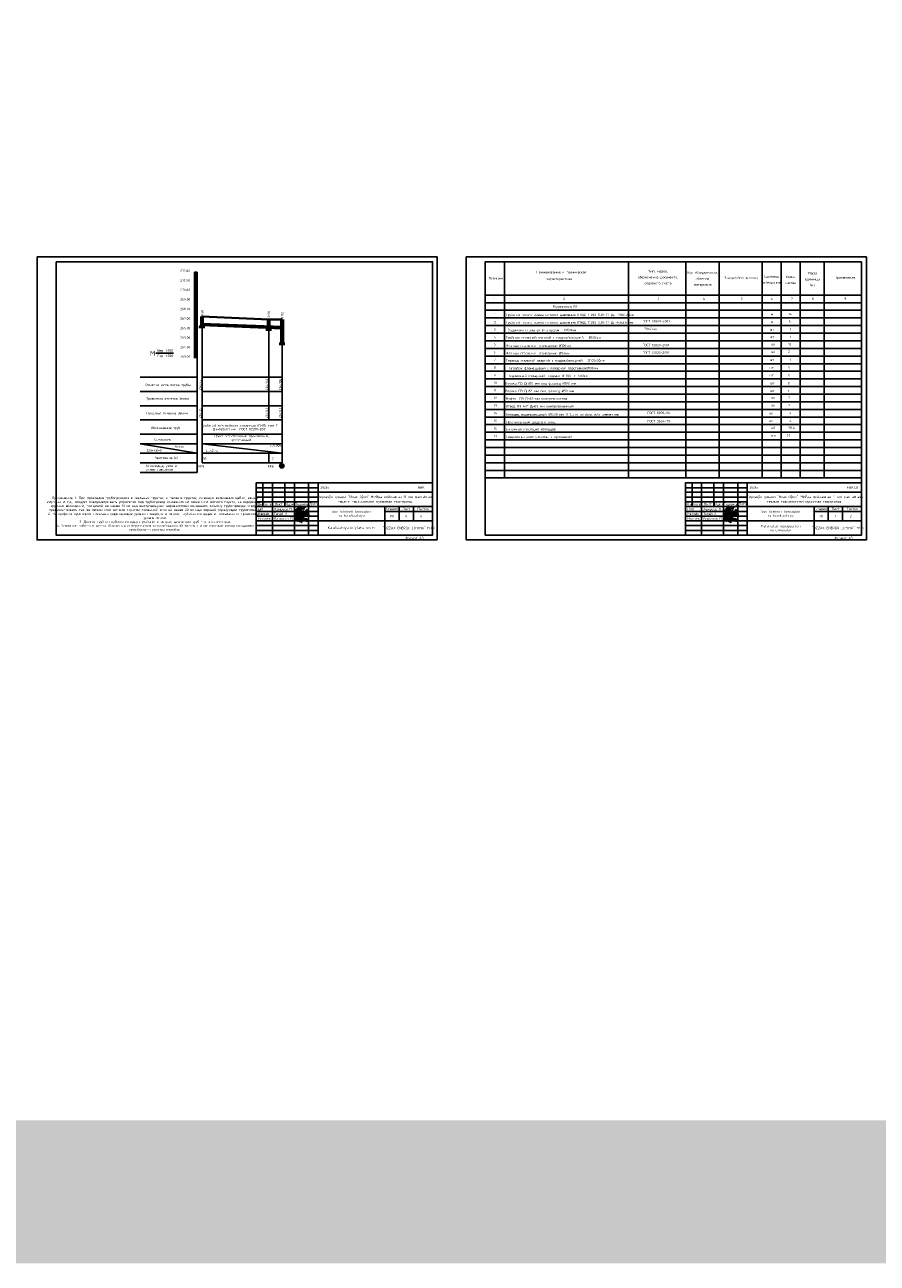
# Model space of a CAD drawing. Header units: inches. Extents: x -416310 to 1286511, y -34262 to 944600.
# Tile 66 of 84: x 646257 to 735721, y -34262 to 95729. Entities that reach past the tile are written whole.
import ezdxf
from ezdxf.enums import TextEntityAlignment as Align

# ---------------------------------------------------------------- set-up
doc = ezdxf.new("R2010")
doc.units = ezdxf.units.IN
doc.header["$MEASUREMENT"] = 0
doc.layers.add('PDF_Text', color=7, linetype='Continuous')
doc.layers.add('Номер пп.', color=7, linetype='Continuous')
doc.layers.add('text', color=7, linetype='Continuous', lineweight=13)
doc.layers.add('ПЛАНИРОВКА', color=7, linetype='Continuous', lineweight=30)
doc.styles.add('###Janob X', font='isocpeur.ttf')
doc.styles.add('ARIAL', font='arial.ttf')
doc.styles.add('GOST', font='isocpeur.ttf')
doc.styles.add('PDF ISOCPEUR', font='isocpeur.ttf')
doc.styles.add('Юлия', font='times.ttf')

# ---------------------------------------------------------------- blocks, each defined once
blk = doc.blocks.new('НЕМАТ')
at = {"color": 5, "lineweight": 18}
for points in [[(1375486, 4508932, 0.96113971), (1390065, 4508283), (1391005, 4530839), (1398667, 4539433), (1403585, 4544950), (1406380, 4547725), (1412863, 4553611), (1417012, 4558029), (1430458, 4570413), (1437617, 4577006), (1442744, 4581161), (1448703, 4586480), (1450816, 4588365, 0.51797295), (1450002, 4589253, 0.13808623), (1446473, 4587308)], [(1377828, 4518387), (1376715, 4516482), (1374968, 4516085), (1374525, 4516642), (1374622, 4517364), (1374787, 4518580), (1375675, 4521086), (1376541, 4523528), (1378148, 4529366), (1380642, 4535547), (1383756, 4543265), (1384833, 4548827), (1385172, 4550580, -0.51301845), (1386441, 4550646), (1389571, 4547132), (1390902, 4545331), (1392000, 4543846), (1392701, 4541989), (1392819, 4540953), (1392604, 4539644), (1392495, 4538985), (1391587, 4538256), (1391022, 4537804), (1389964, 4537631), (1388828, 4537445), (1387500, 4537943), (1386489, 4538323), (1385486, 4539057), (1384544, 4539747), (1383922, 4540484), (1383304, 4541214), (1382810, 4541799), (1382018, 4542737), (1381089, 4543837), (1380000, 4545125), (1378082, 4547921), (1378082, 4547921), (1377301, 4548369)], [(1391005, 4530839, 0.09595027), (1375486, 4508932)]]:
    blk.add_lwpolyline(points, format="xyb", dxfattribs=at)
for points in [[(1373223, 4526972), (1372049, 4528146), (1370939, 4529256), (1370153, 4530617), (1369784, 4531995), (1369784, 4533545), (1370414, 4535896), (1371317, 4539267), (1372439, 4541209), (1374875, 4545429), (1377045, 4548400), (1379685, 4552014), (1383623, 4555651), (1385870, 4557726), (1390446, 4561630), (1395106, 4564830), (1399215, 4567203), (1403662, 4568907), (1405913, 4569510), (1408871, 4569843), (1411278, 4569843), (1414627, 4569594), (1416399, 4569115), (1419841, 4567589), (1421165, 4566873), (1422840, 4565894), (1424390, 4564327), (1425288, 4563177), (1425609, 4561751), (1425698, 4559736), (1425831, 4556824), (1425574, 4552969), (1425229, 4551175), (1424716, 4548511), (1423197, 4545514), (1420970, 4541118), (1419132, 4537490), (1417389, 4535873), (1416408, 4534963), (1414901, 4535330), (1413442, 4536502), (1412045, 4537624), (1410867, 4539704), (1410091, 4541074), (1409066, 4543186), (1408002, 4547069), (1406522, 4550073), (1406012, 4551109), (1405969, 4549129), (1405562, 4547533), (1405349, 4546694), (1405853, 4545327), (1406178, 4544444), (1406426, 4543771), (1406616, 4543256), (1407798, 4543064), (1409008, 4543395), (1409831, 4543876), (1410644, 4545443), (1411137, 4547184), (1411565, 4548692), (1411776, 4551769), (1411887, 4553392), (1412065, 4556307), (1411691, 4558193), (1410906, 4559559), (1409569, 4560518), (1408659, 4561494), (1408484, 4563478), (1408613, 4568886), (1408790, 4574164), (1408976, 4576249), (1409398, 4576890), (1410021, 4577037), (1410490, 4577147), (1410827, 4576817), (1411150, 4576501), (1410992, 4575095), (1410819, 4573557), (1410653, 4572078), (1410044, 4568789), (1409216, 4562849), (1408676, 4558506), (1408558, 4554265), (1408436, 4549875), (1407730, 4540556), (1407549, 4535731), (1403747, 4508630), (1403295, 4504978), (1403313, 4501873)], [(1391005, 4530839), (1390824, 4539842)], [(1409001, 4561127), (1406390, 4555205), (1404742, 4551467), (1403040, 4549017), (1402430, 4548138), (1402255, 4548082), (1401938, 4548164), (1401665, 4548235), (1401469, 4548668), (1401208, 4549246), (1400966, 4549782), (1400796, 4550158), (1400776, 4550657), (1400740, 4551574), (1400576, 4552267), (1400576, 4553101), (1400514, 4554532), (1400466, 4555624), (1400404, 4557052), (1400364, 4557973), (1400082, 4558150), (1399752, 4557997), (1399575, 4557762), (1399469, 4557362), (1399378, 4557016), (1399387, 4556114), (1399397, 4555161), (1399411, 4553785), (1399477, 4552083), (1399540, 4550462), (1399494, 4548397), (1399460, 4546869), (1399274, 4546648), (1398999, 4546685), (1398954, 4547234), (1398984, 4548163), (1398969, 4551547), (1399015, 4555049), (1398758, 4555576), (1398547, 4556008), (1398332, 4556226), (1398003, 4556345), (1397719, 4556285), (1397390, 4556216), (1397137, 4555845), (1396883, 4555474), (1396659, 4555146), (1396004, 4554101), (1395248, 4552895), (1394492, 4551060), (1394301, 4549606), (1393969, 4546502), (1394104, 4545100), (1394096, 4543672), (1394557, 4542653), (1395269, 4541845), (1395614, 4541454), (1395852, 4541184), (1396321, 4541597), (1396366, 4542307), (1396433, 4543366), (1396511, 4544594), (1396608, 4546125), (1396443, 4547633), (1396295, 4548986), (1396181, 4550033), (1396116, 4551402), (1396074, 4552275), (1395831, 4553825)]]:
    blk.add_lwpolyline(points, dxfattribs=at)
blk = doc.blocks.new('A$C0d5e3729')
at = {"layer": 'text', "color": 5, "lineweight": 40}
for points in [[(-2363, -2361), (0, 0), (2852, 7327), (5622, 20353), (8799, 22714), (13525, 24098), (19147, 23528), (20858, 22307), (20043, 19214), (17191, 12049), (16376, 7653), (15949, 5152), (13411, -1976), (15864, 5627), (16295, 7979), (18658, 16446), (21509, 22796), (22262, 24062), (25046, 25834), (28210, 25681), (31378, 21824), (32162, 16210), (32685, 7202), (31378, -762), (28896, -3373), (26152, -4417), (24976, -2851), (26022, 2372), (31248, 12033), (38956, 19605), (44575, 25219), (47188, 22999), (49539, 31224), (51238, 37622), (52022, 38666), (51742, 36805), (48364, 33835), (40655, 30963), (45097, 25219), (44797, 21546), (44960, 15745), (43897, 12068), (43008, -1223), (41303, -9347), (38943, -11443), (37370, -8036), (38025, -437), (41697, 9127), (47335, 17381), (54284, 18430), (55464, 15678), (55071, 8603), (56382, 6507), (60184, 7424), (66609, 10699), (69887, 11617), (74214, 10306), (79871, 4669), (81969, 738), (81313, -834), (77642, -1358), (72135, -1096), (67939, 1262), (65317, 4800), (63559, 1373)], [(32559, 9999), (32197, 15540), (30295, 16609), (24656, 14620), (23246, 11803), (24324, 9316), (27890, 9399), (32558, 10016)]]:
    blk.add_spline(points, degree=3, dxfattribs=at)
blk = doc.blocks.new('21211')
at = {"color": 5, "lineweight": 30}
for points in [[(8618980, -116958), (8619075, -116869), (8619025, -116932), (8619011, -116952), (8619007, -116969), (8619010, -116980), (8619021, -116981), (8619048, -116959), (8619082, -116936), (8619105, -116920), (8619140, -116885), (8619182, -116843), (8619105, -116920), (8619094, -116950), (8619089, -116964), (8619093, -116973), (8619104, -116975), (8619113, -116971), (8619122, -116962), (8619158, -116940), (8619194, -116908), (8619258, -116843), (8619290, -116809), (8619194, -116908), (8619188, -116935), (8619182, -116949), (8619179, -116968), (8619181, -116982), (8619190, -116989), (8619202, -116989), (8619217, -116980), (8619250, -116957), (8619324, -116903), (8619414, -116823), (8619502, -116731), (8619552, -116672), (8619578, -116615), (8619573, -116596), (8619556, -116588), (8619541, -116598), (8619518, -116641), (8619490, -116693), (8619468, -116731), (8619448, -116780), (8619437, -116811), (8619414, -116860), (8619380, -116925), (8619340, -116996), (8619275, -117092), (8619253, -117117), (8619185, -117213), (8619169, -117260)], [(8618798, -117010), (8618741, -116933), (8618738, -116882), (8618814, -116815), (8618921, -116772), (8619046, -116726), (8619156, -116706)], [(8618807, -116940), (8618886, -116933)], [(8619045, -116744), (8618814, -117060)], [(8618975, -117055), (8619001, -117053), (8619035, -117045), (8619079, -117025), (8619124, -117012), (8619142, -117007)], [(8619155, -116793), (8619191, -116792), (8619223, -116791), (8619248, -116790)], [(8619455, -116859), (8619462, -116836), (8619486, -116799), (8619506, -116771), (8619551, -116742), (8619602, -116737), (8619641, -116739), (8619669, -116752), (8619675, -116767), (8619665, -116781), (8619634, -116807), (8619601, -116824), (8619545, -116853), (8619504, -116870), (8619463, -116892), (8619423, -116910), (8619399, -116921), (8619374, -116935), (8619353, -116950), (8619350, -116962), (8619357, -116975), (8619375, -116978), (8619403, -116972), (8619442, -116960), (8619499, -116948), (8619588, -116933), (8619682, -116921), (8619772, -116909)]]:
    blk.add_lwpolyline(points, dxfattribs=at)
blk = doc.blocks.new('ER')
at = {"ltscale": 10}
for points in [[(582501, -173533), (564001, -173533), (564001, -179033), (582501, -179033), (582501, -173533)], [(564001, -174076), (570501, -174076)], [(564701, -176033), (564701, -173533)], [(565701, -173533), (565701, -179033)], [(567001, -173533), (567001, -176033)], [(568001, -173533), (568001, -179033)], [(569501, -173533), (569501, -179033)], [(570501, -173533), (570501, -179033)], [(570501, -174533), (564001, -174533)], [(564001, -175033), (570501, -175033)], [(582501, -174533), (570501, -174533)], [(564001, -175533), (570501, -175533)], [(582501, -176033), (564001, -176033)], [(564001, -176533), (570501, -176533)], [(577501, -176033), (577501, -179033)], [(582501, -176533), (577501, -176533)], [(579001, -177533), (579001, -176033)], [(580501, -177533), (580501, -176033)], [(564001, -177033), (570501, -177033)], [(570501, -177533), (564001, -177533)], [(564001, -178033), (570501, -178033)], [(582501, -177533), (570501, -177533)], [(564001, -178533), (570501, -178533)]]:
    blk.add_lwpolyline(points, dxfattribs=at)
blk.add_lwpolyline([(577501, -177533), (582501, -177533), (582501, -179033), (577501, -179033)], close=True, dxfattribs=at)
blk.add_lwpolyline([(577501, -177533), (582501, -177533), (582501, -179033), (577501, -179033)], close=True, dxfattribs=at)
blk.add_lwpolyline([(577501, -177533), (582501, -177533), (582501, -179033), (577501, -179033)], close=True, dxfattribs=at)
at = {"xscale": 0.01416714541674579, "yscale": 0.01416714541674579, "zscale": 0.01416714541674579, "rotation": 345.2650664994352}
blk.add_blockref('НЕМАТ', (533057, -233572), dxfattribs=at)
at = {"xscale": 1.403896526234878, "yscale": 1.403896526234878, "zscale": 1.403896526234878}
blk.add_blockref('21211', (-11531668, -12697, 0), dxfattribs=at)
at = {"color": 7, "xscale": 0.015625, "yscale": 0.015625, "zscale": 0.015625}
blk.add_blockref('A$C0d5e3729', (568120, -177504), dxfattribs=at)
for s, style, p in [('2026г.', '###Janob X', (570728, -174142)), ('HBK', 'GOST', (580941, -174142))]:
    blk.add_text(s, height=250, dxfattribs=dict(style=style)).set_placement(p)
at = {"ltscale": 100, "transparency": 33554687, "style": 'GOST'}
for s, p in [('ГИП', (564201, -176422)), ('Разраб.', (564201, -176911)), ('Н.контр', (564201, -177422))]:
    blk.add_text(s, height=250, dxfattribs=at).set_placement(p)
at = {"ltscale": 100, "transparency": 33554687, "insert": (576500, -175283), "char_height": 250, "width": 12000, "attachment_point": 5, "line_spacing_factor": 1.2, "style": 'GOST'}
blk.add_mtext('\\pt2727.3;Мирзачўл тумани "Ипак йўли" МФЙда жойлашган 11-сон мактабгача \\Pтаълим ташкилотини мукаммал таъмирлаш.', dxfattribs=at)
at = {"ltscale": 100, "transparency": 33554687, "char_height": 250, "attachment_point": 5, "style": 'GOST'}
for s, insert, width in [('\\pt2727.3;Изм.', (564369, -175787), 1000), ('\\pt2727.3;Кол.уч', (565226, -175796), 1000), ('\\pt2727.3;Лист', (566364, -175789), 1275.19), ('\\pt2727.3;N.док', (567501, -175783), 1000), ('\\pt2727.3;Подпись', (568751, -175783), 1500), ('\\pt2727.3;Дата', (570001, -175783), 1000), ('\\pt2727.3;Стадия', (578251, -176283), 1500), ('\\pt2727.3;Лист', (579751, -176283), 1500), ('\\pt2727.3;Листов', (581501, -176283), 2000), ('\\pt2727.3;РП', (578251, -177033), 1500)]:
    blk.add_mtext(s, dxfattribs=dict(at, insert=insert, width=width))
at = {"ltscale": 100, "insert": (580001, -178283), "char_height": 250, "width": 5000, "attachment_point": 5, "line_spacing_factor": 1.2, "style": 'GOST'}
blk.add_mtext('"JIZZAX ENERGO LOYIHA" МЧЖ', dxfattribs=at)
at = {"layer": 'PDF_Text', "style": 'PDF ISOCPEUR', "width": 0.9}
blk.add_text('Тогай А', height=250, dxfattribs=at).set_placement((565868, -176924))
at = {"layer": 'PDF_Text', "char_height": 250, "attachment_point": 7, "style": 'PDF ISOCPEUR'}
for s, insert in [('Хамраев Н', (565895, -176483)), ('Ваккосов П', (565886, -177424))]:
    blk.add_mtext(s, dxfattribs=dict(at, insert=insert))
blk = doc.blocks.new('нум1')
at = {"layer": 'Номер пп.', "ltscale": 100, "true_color": 0xffffff}
h = blk.add_hatch(color=7, dxfattribs=at)
edge = h.paths.add_edge_path()
edge.add_arc((0, 0), 3.52, 0, 360)
at = {"layer": 'Номер пп.', "color": 18, "lineweight": 15, "true_color": 0x000000}
blk.add_circle((0, 0), 3.52, dxfattribs=at)
at = {"layer": 'Номер пп.', "color": 0, "ltscale": 100, "style": 'Юлия'}
blk.add_attdef('ЦИФРА', text='', height=4, dxfattribs=at).set_placement((0, 0), align=Align.MIDDLE_CENTER)

msp = doc.modelspace()

# ---------------------------------------------------------------- hatches: boundary and pattern name
h = msp.add_hatch(color=178)
h.set_gradient(color1=(0, 0, 10), color2=(0, 0, 51), one_color=1, tint=0.1, name='CYLINDER')
h.paths.add_polyline_path([(664065.115, 60747.3645), (664215.115, 60747.3645), (664215.115, 61747.3463), (664065.115, 61747.3463)])
h.paths.add_polyline_path([(664215.115, 61747.3463), (664365.115, 61747.3463), (664365.115, 62747.3463), (664215.115, 62747.3463)])
h.paths.add_polyline_path([(664215.115, 63747.3463), (664065.115, 63747.3463), (664065.115, 62747.3463), (664215.115, 62747.3463)])
h.paths.add_polyline_path([(664215.115, 63747.3463), (664365.115, 63747.3463), (664365.115, 64747.3463), (664215.115, 64747.3463)])
h.paths.add_polyline_path([(664065.115, 64747.3463), (664215.115, 64747.3463), (664215.115, 65747.3463), (664065.115, 65747.3463)])
h.paths.add_polyline_path([(664365.115, 66747.3463), (664215.115, 66747.3463), (664215.115, 65747.3463), (664365.115, 65747.3463)])
h.paths.add_polyline_path([(664065.115, 66747.3463), (664215.115, 66747.3463), (664215.115, 67747.3463), (664065.115, 67747.3463)])
h.paths.add_polyline_path([(664365.115, 68747.3463), (664215.115, 68747.3463), (664215.115, 67747.3463), (664365.115, 67747.3463)])
h.paths.add_polyline_path([(664215.115, 69747.3463), (664065.115, 69747.3463), (664065.115, 68747.3463), (664215.115, 68747.3463)])

# ---------------------------------------------------------------- linework, layer by layer
for p, q in [((696587.5268, 70857.7177), (696587.5268, 48157.7177)), ((709617.5268, 70857.7177), (709617.5268, 48157.7177)), ((715617.5268, 70857.7177), (715617.5268, 48157.7177)), ((719137.5268, 70857.7177), (719137.5268, 48157.7177)), ((723637.5268, 70857.7177), (723637.5268, 48157.7177)), ((725637.5268, 70857.7177), (725637.5268, 48157.7177)), ((727637.5268, 70857.7177), (727637.5268, 48157.7177)), ((730137.5268, 70857.7177), (730137.5268, 48157.7177)), ((664065.115, 69747.3463), (664065.115, 60747.3645)), ((664065.115, 69747.3463), (664365.115, 69747.3463)), ((664215.115, 60747.3645), (664215.115, 69747.3463)), ((664365.115, 60747.3645), (664365.115, 69747.3463)), ((664065.115, 68747.3463), (664365.115, 68747.3463)), ((664065.115, 67747.3463), (664365.115, 67747.3463)), ((664365.115, 67747.3463), (664195.115, 67747.3463)), ((664065.115, 66747.3463), (664365.115, 66747.3463)), ((694587.5268, 67357.7177), (734087.5268, 67357.7177)), ((694587.5268, 66557.7177), (734087.5268, 66557.7177)), ((664065.115, 65747.3463), (664365.115, 65747.3463)), ((664860.025, 49747.3645), (664860.025, 65097.3463)), ((694587.5268, 65757.7177), (734087.5268, 65757.7177)), ((664065.115, 64747.3463), (664365.115, 64747.3463)), ((664065.115, 63747.3463), (664365.115, 63747.3463)), ((671859.9085, 54247.3645), (671859.9085, 64777.3463)), ((673259.9085, 54247.2809), (673259.9085, 64777.3463)), ((694587.5268, 64957.7177), (734087.5268, 64957.7177)), ((694587.5268, 64157.7177), (734087.5268, 64157.7177)), ((664065.115, 62747.3463), (664365.115, 62747.3463)), ((694587.5268, 63357.7177), (734087.5268, 63357.7177)), ((694587.5268, 62557.7177), (734087.5268, 62557.7177)), ((660017.2812, 61243.5353), (661872.4698, 61243.5353)), ((664065.115, 61747.3463), (664365.115, 61747.3463)), ((694587.5268, 61757.7177), (734087.5268, 61757.7177)), ((664365.115, 48747.3645), (664365.115, 60747.3645)), ((694587.5268, 60957.7177), (734087.5268, 60957.7177)), ((694587.5268, 60157.7177), (734087.5268, 60157.7177)), ((658365.115, 58747.3645), (664365.115, 58747.3645)), ((664860.025, 58747.3645), (673261.377, 58747.3645)), ((694587.5268, 59357.7177), (734087.5268, 59357.7177)), ((694587.5268, 58557.7177), (734087.5268, 58557.7177)), ((658365.115, 57247.3645), (664365.115, 57247.3645)), ((664860.025, 57247.3645), (673260.8875, 57247.3645)), ((694587.5268, 56957.7177), (734087.5268, 56957.7177)), ((658365.115, 55747.3645), (664365.115, 55747.3645)), ((664860.025, 55747.3645), (673260.398, 55747.3645)), ((658365.115, 54247.3645), (664365.115, 54247.3645)), ((664860.025, 54247.3645), (673259.9085, 54247.3645)), ((673260.025, 49747.2809), (673259.9085, 54247.2809)), ((694587.5268, 54557.7177), (734087.5268, 54557.7177)), ((694587.5268, 53757.7177), (734087.5268, 53757.7177)), ((658365.115, 52747.3645), (664365.115, 52747.3645)), ((664860.025, 52747.3645), (673259.9473, 52747.3645)), ((664860.025, 52747.3645), (664863.0067, 52747.3645)), ((665754.7109, 52747.3644), (665757.6926, 52747.3644)), ((694587.5268, 52957.7177), (734087.5268, 52957.7177)), ((694587.5268, 52157.7177), (734087.5268, 52157.7177)), ((658365.115, 51747.3645), (664365.115, 51747.3645)), ((658365.115, 51747.3645), (664365.115, 50747.3645)), ((658365.115, 50747.3645), (664365.115, 50747.3645)), ((664860.025, 51747.3645), (673259.9732, 51747.3645)), ((664860.025, 51747.3645), (673259.9991, 50747.1055)), ((664860.025, 50747.3645), (673259.9991, 50747.3645)), ((671860.025, 49747.3645), (671859.9991, 50747.3645)), ((694587.5268, 51357.7177), (734087.5268, 51357.7177)), ((658365.115, 49747.3645), (664365.115, 49747.3645)), ((664860.025, 49747.3645), (673260.025, 49747.523)), ((694587.5268, 50557.7177), (734087.5268, 50557.7177)), ((694587.5268, 49757.7177), (734087.5268, 49757.7177)), ((658365.115, 48747.3645), (664365.115, 48747.3645)), ((694587.5268, 48957.7177), (734087.5268, 48957.7177)), ((694587.5268, 48157.7177), (734087.5268, 48157.7177))]:
    msp.add_line(p, q)
at = {"lineweight": 30}
for p, q in [((664740.3023, 65097.3463), (664740.3023, 64097.7899)), ((664955.754, 65097.3463), (664955.754, 64097.7899)), ((664540.1467, 63997.7493), (665147.3457, 63997.7493)), ((664550.4889, 64097.7899), (665147.3457, 64097.7899)), ((671540.0302, 63717.936), (672147.2291, 63717.936)), ((671550.3723, 63817.9765), (672147.2291, 63817.9765)), ((671740.1858, 64782.829), (671740.1858, 63817.9765)), ((671955.6374, 64777.3463), (671955.6374, 63817.9765)), ((673143.5092, 64777.3463), (673143.5092, 62295.6477)), ((673358.9608, 64777.3463), (673358.9608, 62295.6477)), ((672943.3536, 62195.6071), (673550.5525, 62195.6071)), ((672953.6957, 62295.6477), (673550.5525, 62295.6477))]:
    msp.add_line(p, q, dxfattribs=at)
at = {"color": 14, "lineweight": 40}
for p, q in [((664848.8966, 64347.7912), (673263.1764, 64011.4387)), ((664848.8966, 64197.7912), (673263.1275, 63861.4407))]:
    msp.add_line(p, q, dxfattribs=at)
at = {"color": 0}
for p, q in [((694587.5268, 57757.7177), (734087.5268, 57757.7177)), ((694587.5268, 56157.7177), (734087.5268, 56157.7177)), ((694587.5268, 55357.7177), (734087.5268, 55357.7177))]:
    msp.add_line(p, q, dxfattribs=at)
at = {"color": 6, "linetype": 'Continuous', "ltscale": 0.6, "const_width": 15000}
msp.add_lwpolyline([(-222073.9086, 478200.7199), (1278567.8324, 478200.7199), (1279004.9902, -26761.5167), (-221636.7508, -26761.5167)], close=True, dxfattribs=at)
for points in [[(689548.8873, 41657.7177), (647548.8873, 41657.7177), (647548.8873, 71357.7177), (689548.8873, 71357.7177)], [(649548.8873, 70857.7177), (649548.8873, 42157.7177), (689048.8873, 42157.7177), (689048.8873, 70857.7177)], [(734587.5268, 71357.7177), (734587.5268, 41657.7177), (692587.5268, 41657.7177), (692587.5268, 71357.7177)], [(734087.5268, 70857.7177), (694587.5268, 70857.7177), (694587.5268, 42157.7177), (734087.5268, 42157.7177)]]:
    msp.add_lwpolyline(points, close=True)
at = {"color": 36, "lineweight": 40, "true_color": 0x794406}
msp.add_lwpolyline([(664852.0854, 65098.2698), (671859.9085, 64777.3463), (673263.3448, 64777.3463)], dxfattribs=at)

# ---------------------------------------------------------------- block references
ref = msp.add_blockref('нум1', (673233.343, 49426.3688), dxfattribs=dict(xscale=68.40447799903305, yscale=68.40447799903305, zscale=68.40447799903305))
ref.add_attrib('ЦИФРА', '19', dxfattribs={"layer": 'ПЛАНИРОВКА', "color": 18, "ltscale": 100, "true_color": 0x000000, "height": 205.21343, "style": 'ARIAL'}).set_placement((673233.343, 49426.3688), align=Align.MIDDLE_CENTER)
for p in [(106547.473, 221190.5527), (151586.1125, 221190.5527)]:
    msp.add_blockref('ER', p)

# ---------------------------------------------------------------- texts
at = {"style": 'GOST'}
for s, height, p in [('272.00', 250, (662573.0888, 69770.9098)), ('271.00', 250, (662573.0888, 68770.9098)), ('Позиция', 250, (694932.1868, 68995.0003)), ('Наименование и техническая', 250, (699951.8071, 69642.9134)), ('характеристика', 250, (701005.3724, 68928.5602)), ('Примечание', 250, (731240.7738, 69082.2888)), ('270.00', 250, (662573.0888, 67770.9098)), ('269.00', 250, (662573.0888, 66770.9098)), ('1', 250, (695451.094, 66850.9243)), ('2', 250, (702759.6208, 66841.4554)), ('3', 250, (712663.4306, 66841.4554)), ('4', 250, (717445.7101, 66841.4554)), ('5', 250, (721393.3354, 66841.4554)), ('6', 250, (724559.379, 66841.4554)), ('7', 250, (726662.6897, 66841.4554)), ('8', 250, (728883.407, 66841.4554)), ('9', 250, (732276.2845, 66841.4554)), ('268.00', 250, (662573.0888, 65770.9098)), ('267.00', 250, (662573.0888, 64770.9098)), ('1', 250, (695484.6662, 65220.6631)), ('Труба из полиэтилена низкого давления (ПНД) ПЭ80 SDR 17 Дн=110х6.3 мм', 250, (696737.4778, 65167.16)), ('Водопровод В1', 250, (701669.9524, 66020.7265)), ('м', 250, (724552.8475, 65217.0724)), ('14', 250, (726425.2138, 65217.0724)), ('266.00', 250, (662573.0888, 63770.9098)), ('3', 250, (695473.3648, 63617.8227)), ('2', 250, (695510.3293, 64393.436)), ('Труба из полиэтилена низкого давления (ПНД) ПЭ80 SDR 17 Дн=63х3.6 мм', 250, (696737.4778, 64367.16)), ('Задвижка стальная фланцевая   %%C100мм', 250, (696953.0923, 63567.16)), ('ГОСТ 18599-2001', 250, (711089.3426, 64478.3532)), (' 30с41нж ', 250, (711089.3426, 63678.3532)), ('шт', 250, (724465.9345, 63636.1689)), ('м', 250, (724552.8475, 64417.0724)), ('5', 250, (726425.2138, 64417.0724)), ('1', 250, (726529.1194, 63636.1689)), ('265.00', 250, (662573.0888, 62770.9098)), ('4', 250, (695482.1297, 62824.545)), ('Тройник стальной сварной с гидроизоляцией   %%C100мм', 250, (696737.4778, 62767.16)), ('шт', 250, (724465.9345, 62836.1689)), ('1', 250, (726529.1194, 62836.1689)), ('М', 500, (659400.5227, 60990.8329)), ('Вер: 1:100', 250, (660177.3875, 61412.9116)), ('Гор: 1:500', 250, (660177.3875, 60857.7012)), ('264.00', 250, (662573.0888, 61770.9098)), ('5', 250, (695488.6499, 62086.1215)), ('6', 250, (695482.1297, 61214.1805)), ('Фланцы стальные  приварные %%C100мм ', 250, (696737.4778, 61922.4586)), ('Фланцы стальные  приварные %%C50мм ', 250, (696737.4778, 61122.4586)), ('ГОСТ 12820-2001 ', 250, (711089.3426, 61989.5577)), ('ГОСТ 12820-2001 ', 250, (711089.3426, 61189.5577)), ('шт', 250, (724596.3906, 62091.0438)), ('шт', 250, (724596.3906, 61291.0438)), ('2', 250, (726380.07, 61291.0438)), ('12', 250, (726380.07, 62091.0438)), ('263.00', 250, (662573.0888, 60770.928)), ('8', 250, (695482.1297, 59634.1857)), ('7', 250, (695482.1297, 60440.992)), ('Переход стальной сварной с гидроизоляцией   %%C100x50мм', 250, (696737.4778, 60367.16)), ('Патрубок фланецывый с пожарной подставкой%%C100мм', 250, (696960.3806, 59567.16)), ('шт', 250, (724418.5661, 59617.0724)), ('шт', 250, (724465.9345, 60436.1689)), ('3', 250, (726329.966, 59617.0724)), ('1', 250, (726529.1194, 60436.1689)), ('9', 250, (695482.1297, 58834.1857)), ('Подземный пожарный гидрант %%C 100  h=500мм', 250, (696960.3806, 58767.16)), ('шт', 250, (724418.5661, 58817.0724)), ('3', 250, (726329.966, 58817.0724)), ('Отметка низа лотка трубы', 250, (658920.1311, 57809.0377)), ('10', 250, (695482.1297, 58034.1857)), ('11', 250, (695482.1297, 57234.1857)), ('Втулка ПЭ Дн110 мм под фланец %%C100 мм', 250, (696687.4443, 57967.16)), ('Втулка ПЭ Дн63 мм под фланец %%C50 мм', 250, (696687.4443, 57167.16)), ('шт', 250, (724499.2771, 57982.1077)), ('шт', 250, (724499.2771, 57182.1077)), ('8', 250, (726330.0365, 57982.1077)), ('1', 250, (726330.0365, 57182.1077)), ('Проектная отметка земли', 250, (658967.4757, 56377.7406)), ('12', 250, (695482.1297, 56434.1857)), ('Муфта  ПЭ Дн63 мм компрессионная', 250, (696737.4778, 56367.16)), ('шт', 250, (724596.3906, 56491.0438)), ('1', 250, (726380.07, 56491.0438)), ('1', 250, (726380.07, 55691.0438)), ('Натурная отметка земли', 250, (659014.8204, 54846.9951)), ('13', 250, (695482.1297, 55634.1857)), ('14', 250, (695482.1297, 54834.1857)), ('Отвод ПЭ 45%%D Дн63 мм компрессионный', 250, (696737.4778, 55567.16)), ('Колодец водопроводный %%C1500 мм Н=1,5 м из сбор. ж/б элементов', 250, (696774.3803, 54706.5169)), ('ГОСТ 8020-90', 250, (711604.1631, 54867.828)), ('шт', 250, (724386.2823, 54851.237)), ('шт', 250, (724596.3906, 55691.0438)), ('4', 250, (726507.6334, 54851.237)), ('Обозначение труб', 250, (659490.0179, 53302.8835)), ('15', 250, (695482.1297, 54034.1857)), ('16', 250, (695482.1297, 53234.1857)), ('Битумная изоляция колодцев', 250, (696737.4778, 53167.16)), ('Люк чугунный среднего типа', 250, (696774.3803, 53906.5169)), ('ГОСТ 3634-79', 250, (711604.1631, 53998.3877)), ('шт', 250, (724386.2823, 54051.237)), ('м2', 250, (724596.3906, 53291.0438)), ('38.4', 250, (726380.07, 53291.0438)), ('4', 250, (726507.6334, 54051.237)), ('Основание', 250, (659845.6474, 52088.8984)), ('17', 250, (695482.1297, 52434.1857)), ('Гидроиспытание системы с промывкой', 250, (696737.4778, 52367.16)), ('п.м', 250, (724596.3906, 52491.0438)), ('19', 250, (726265.7648, 52491.0438)), ('Длина(м)', 250, (659032.5974, 50953.012)), ('Уклон', 250, (662014.9198, 51325.5452)), ('L=42 м', 250, (665284.485, 50888.0772)), ('i=0.008', 250, (672048.7471, 51449.5572, 9039.9806)), ('N колодца, узла и', 250, (658998.3224, 49305.7289)), ('Расстояние (м)', 250, (659845.6474, 50153.0539)), ('КК5', 250, (664476.2375, 49270.5057)), ('35', 250, (664930.3421, 50037.1482)), ('КК6', 250, (671746.2375, 49270.5057)), ('7', 250, (672183.0656, 50037.1482)), ('углов поворотов', 250, (658998.3224, 48933.8599))]:
    msp.add_text(s, height=height, dxfattribs=at).set_placement(p)
for s, p in [('0.90', (664992.9423, 65159.5012)), ('0.90', (672004.0482, 65014.1273)), ('0.92', (673397.861, 64896.98)), ('266.162', (671780.2692, 57378.3084)), ('266.106', (673180.2692, 57378.2248)), ('266.45', (664780.3859, 57378.9471)), ('267.35', (664780.3859, 54445.8445)), ('267.03', (671780.2692, 54445.2059)), ('267.03', (673180.2692, 54445.1222))]:
    msp.add_text(s, height=250, rotation=90, dxfattribs=at).set_placement(p)
at = {"transparency": 33554687, "style": 'GOST'}
for p in [(686211.3873, 41737.4265), (731250.0268, 41737.4265)]:
    msp.add_text('Формат А3', height=250, rotation=360, dxfattribs=at).set_placement(p)
at = {"char_height": 250, "attachment_point": 5, "style": 'GOST'}
for s, insert, width, line_spacing_factor in [('Тип, марка, \\Pобозначение документа, опросного листа', (712717.5005, 69204.9549), 4901.751536, 1.5), ('Код оборудования, изделия, материала', (717400.421, 69055.2517), 2910.056273, 1.5), ('Единицо измерения', (724645.7196, 68970.6715), 1483.012167, 1.5), ('Коли-\\Pчество', (726641.0556, 68952.9401), 1681.305483, 1.5), ('Масса единицы (кг)', (728930.7284, 69019.261), 2013.133653, 1.5), ('Труба из п/э низкого давления (ПНД) тип С \\PДн=160х9.1 мм  ГОСТ 18599-2001', (668811.3119, 53444.498, -4519.9903), 9200.07565, 0.9)]:
    msp.add_mtext(s, dxfattribs=dict(at, insert=insert, width=width, line_spacing_factor=line_spacing_factor))
for s, insert, width in [('Завод-изготовитель', (721446.9808, 69166.5), 3497.664334), ('Грунт естественный просеянный, уплотненый', (668992.6129, 52327.939, -4519.9903), 5599.92232), ('\\pt2727.3;.СО', (733488.8935, 47164.7444), 1197.266696), ('Примечание: 1. При прокладке трубопроводов в скальных грунтах, а также в грунтах, имеющих включения щебня, камня, кирпича и т.д., следует предусматривать устройство под трубопровод основания из песка или мягкого грунта, не содержащего крупных включений, толщиной не менее 10 см над выступающими неровностями основания; засыпку трубопровода следует предусматривать так же песком или мягким грунтом толщиной слоя не менее 20 см над верхней образующей трубопровода.\\P2. На профиле пунктиром показаны существующие уровни поверхности земли, глубины колодцев в  показаны от проектющего уровня земли.\\P3. Длины труб и глубины колодцев указаны в метрах, диаметры труб - в миллиметрах.\\P4. Земляные работы в местах сближения и пересечения канализационной трассы с инженерными коммуникациями производить ручным способом.', (659944.1737, 44373.4367), 20463.656947), ("Suv ta'minoti tarmoqlari \\Pva kanalizatsiya", (680548.8873, 44407.7177), 7000), ('\\pt2727.25;6', (686298.8873, 44157.7177), 1500), ('\\pt2727.25;6', (687869.9716, 44157.7177), 1500), ("Suv ta'minoti tarmoqlari \\Pva kanalizatsiya", (725587.5268, 44407.7177), 7000), ("\\pt2727.3;Кanalizatsiya bo'ylama kesimi ", (680548.8873, 42907.7177), 7000), ('\\pt2727.3;Materiallar xususiyatlari^Jva uskunalar', (725587.5268, 42907.7177), 7000)]:
    msp.add_mtext(s, dxfattribs=dict(at, insert=insert, width=width))
at = {"ltscale": 100, "char_height": 250, "width": 1500, "attachment_point": 5, "style": 'GOST'}
for s, insert in [('\\pt2727.25;1', (731337.5268, 44157.7177)), ('\\pt2727.25;2', (732945.8068, 44157.7177))]:
    msp.add_mtext(s, dxfattribs=dict(at, insert=insert))

doc.saveas('drawing.dxf')
